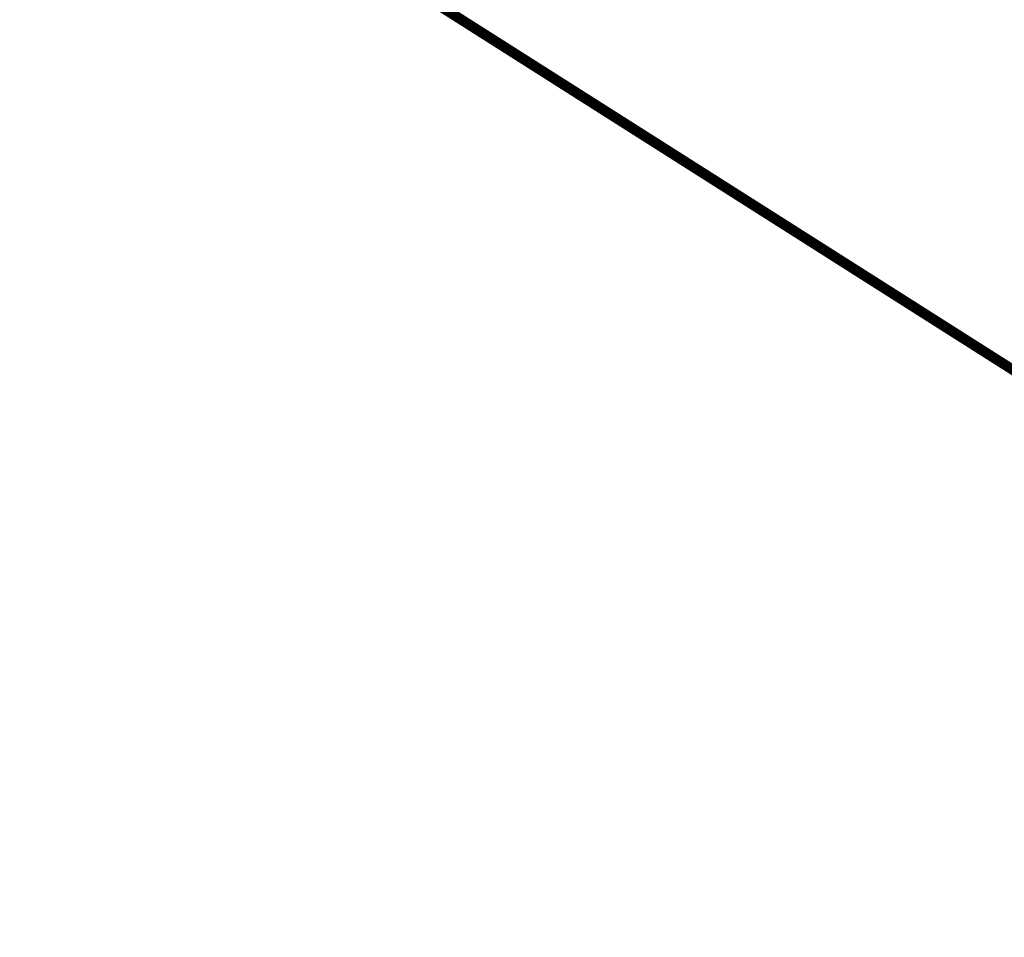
# Model space of a CAD drawing. Extents: x 1160024 to 2574774, y 200346 to 1150377.
# Tile 75 of 118: x 2445893 to 2465080, y 368393 to 386276. Entities that reach past the tile are written whole.
import ezdxf

# ---------------------------------------------------------------- set-up
doc = ezdxf.new("R2010")
doc.units = 0
doc.header["$MEASUREMENT"] = 0
doc.layers.add('Prop Drainage Structure Scour Hole Detail CELL', color=9, linetype='Continuous', lineweight=30)
doc.layers.add('Typical Terminator CELL', color=7, linetype='Continuous', lineweight=0)
doc.styles.add('Style-GEOMETRICFUTURA_211_M_L', font='GEOMETRICFUTURA_211_M_L.shx')
doc.dimstyles.new('erosion_control', dxfattribs={"dimtxt": 4.99999, "dimasz": 9.99998, "dimexe": 2.499995, "dimexo": 2.499995, "dimgap": 2.499995, "dimtad": 0, "dimtih": 1, "dimtoh": 1, "dimzin": 3, "dimdsep": 46, "dimtxsty": 'Style-GEOMETRICFUTURA_211_M_L', "dimcen": 0.09, "dimaunit": 1, "dimadec": 4, "dimazin": 3, "dimtfac": 1, "dimtofl": 0, "dimtmove": 0, "dimatfit": 1, "dimfxl": 1, "dimtzin": 3, "dimlwd": 106, "dimarcsym": 0})

# ---------------------------------------------------------------- blocks, each defined once
blk = doc.blocks.new('TERMINATOR_0.5')
at = {"color": 1, "linetype": 'Continuous', "lineweight": 0}
blk.add_line((0, 0), (-1, -0.1), dxfattribs=at)
blk = doc.blocks.new('PROP DRAINAGE STRUCTURE SCOUR HOLE DETAIL')
at = {"layer": 'Prop Drainage Structure Scour Hole Detail CELL', "lineweight": 13, "annotation_type": 0, "has_hookline": 1, "horizontal_direction": (0.160147, 0.987093, 0)}
for points, hookline_direction, text_width in [([(107, 43), (574927, 1339897)], 1, 61.9), ([(116, 47), (574887, 1339876)], 0, 7.61), ([(149, 42), (574865, 1339926)], 0, 36.4), ([(166, 47), (574862, 1339890)], 1, 17.1), ([(85, 180), (574895, 1339719)], 1, 35.9), ([(117, 168), (574900, 1339774)], 1, 48.2)]:
    blk.add_leader(points, dimstyle='erosion_control', override={"dimtxt": 3.999992, "dimasz": 3.999992, "dimgap": 1.999996, "dimldrblk": 'TERMINATOR_0.5', "dimlwd": 65534}, dxfattribs=dict(at, hookline_direction=hookline_direction, text_width=text_width))

msp = doc.modelspace()

# ---------------------------------------------------------------- block references
at = {"layer": 'Prop Drainage Structure Scour Hole Detail CELL', "rotation": 80.78458975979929}
msp.add_blockref('PROP DRAINAGE STRUCTURE SCOUR HOLE DETAIL', (2482693, 368280), dxfattribs=at)

doc.saveas('drawing.dxf')
